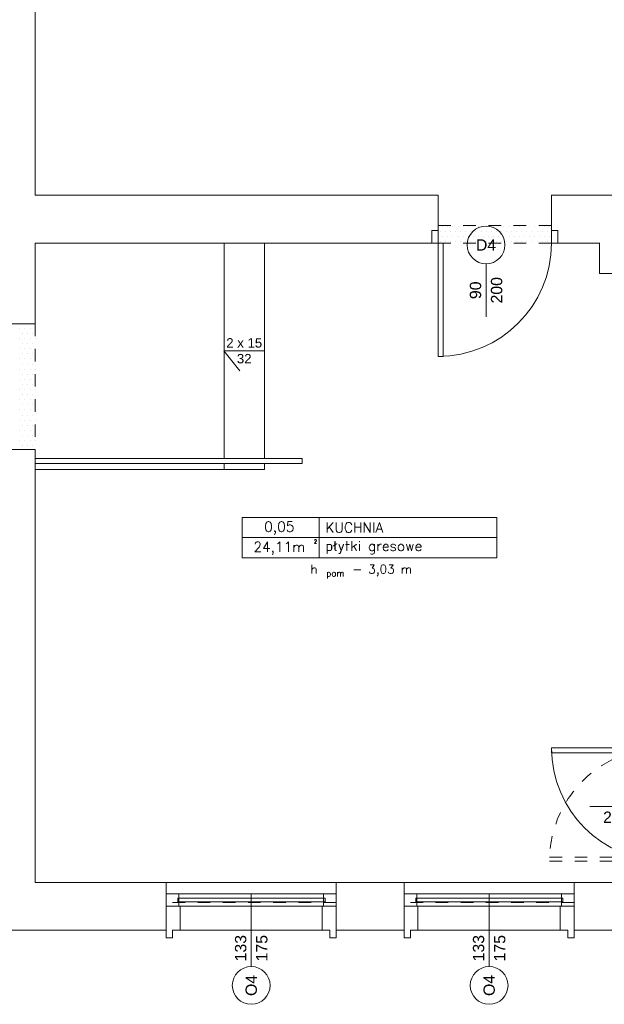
# Model space of a CAD drawing. Header units: millimetres. Extents: x -2274 to 12297, y -16157 to 26321.
# Tile 89 of 256: x -1674 to -1210, y -4180 to -3397. Entities that reach past the tile are written whole.
import ezdxf
from ezdxf.enums import TextEntityAlignment as Align

# ---------------------------------------------------------------- set-up
doc = ezdxf.new("R2010")
doc.units = ezdxf.units.MM
doc.linetypes.add('4002', pattern=[2, 1, -1])
doc.linetypes.add('DASHED', pattern=[19.05, 12.7, -6.35])
for name, color, linetype in [('-LI-WIDOK', 2, 'Continuous'), ('_PROJEKTOWANE', 5, 'Continuous'), ('drzwi łuk', 1, 'Continuous'), ('PROJEKTOWANE', 5, 'Continuous')]:
    doc.layers.add(name, color=color, linetype=linetype)
for name, color, linetype, lineweight in [('-ŚCIANY DZIAŁOWE', 3, 'Continuous', 35), ('-ŚCIANY NOŚNE', 4, 'Continuous', 53), ('CIENKA - KRESKOWANIA', 254, 'Continuous', 0), ('CIENKA - WYMIAROWA', 8, 'Continuous', 18)]:
    doc.layers.add(name, color=color, linetype=linetype, lineweight=lineweight)
doc.layers.add('DO USU', color=7, linetype='Continuous', true_color=0x969696)
doc.layers.add('ISTN. BUD', color=253, linetype='Continuous', true_color=0x828282)
doc.styles.add('ARIAL', font='arial.ttf', dxfattribs={"height": 0.5})
doc.styles.add('SIMPLEX', font='simplex')
doc.styles.get("Standard").update_dxf_attribs({"font": 'arial.ttf'})

msp = doc.modelspace()

# ---------------------------------------------------------------- linework, layer by layer
at = {"layer": '-LI-WIDOK', "color": 253, "lineweight": 13}
for p, q in [((-1558, -4083), (-1423, -4083)), ((-1369, -4083), (-1234, -4083)), ((-1423, -4102), (-1423, -4099)), ((-1547, -4121), (-1434, -4121)), ((-1358, -4121), (-1245, -4121))]:
    msp.add_line(p, q, dxfattribs=at)
at = {"layer": '-ŚCIANY DZIAŁOWE', "color": 253, "lineweight": 13}
for p, q in [((-1234, -4121), (-1234, -4083)), ((-1547, -4102), (-1558, -4102)), ((-1547, -4121), (-1547, -4102)), ((-1434, -4121), (-1434, -4102)), ((-1434, -4102), (-1423, -4102)), ((-1358, -4102), (-1369, -4102)), ((-1358, -4121), (-1358, -4102)), ((-1245, -4121), (-1245, -4102)), ((-1245, -4102), (-1234, -4102)), ((-1558, -4121), (-1558, -4127)), ((-1553, -4127), (-1553, -4121)), ((-1553, -4121), (-1547, -4121)), ((-1428, -4121), (-1434, -4121)), ((-1428, -4127), (-1428, -4121)), ((-1423, -4121), (-1423, -4127)), ((-1369, -4121), (-1369, -4127)), ((-1364, -4127), (-1364, -4121)), ((-1364, -4121), (-1358, -4121)), ((-1239, -4121), (-1245, -4121)), ((-1239, -4127), (-1239, -4121)), ((-1234, -4121), (-1234, -4127)), ((-1558, -4127), (-1553, -4127)), ((-1423, -4127), (-1428, -4127)), ((-1369, -4127), (-1364, -4127)), ((-1234, -4127), (-1239, -4127))]:
    msp.add_line(p, q, dxfattribs=at)
at = {"layer": '-ŚCIANY NOŚNE', "color": 253, "lineweight": 13}
for p, q in [((-1662, -2980), (-1662, -3537)), ((-1662, -3537), (-1574, -3537)), ((-1574, -3537), (-1649, -3537)), ((-1342, -3537), (-1574, -3537)), ((-1342, -3537), (-1574, -3537)), ((-1342, -3537), (-1342, -3575)), ((-1175, -3537), (-1252, -3537)), ((-1162, -3537), (-1252, -3537)), ((-1252, -3537), (-1252, -3575)), ((-1662, -3575), (-1662, -3639)), ((-1662, -3575), (-1662, -3639)), ((-1342, -3575), (-1662, -3575)), ((-1213.5, -3575), (-1252, -3575)), ((-1213.7, -3599), (-1213.7, -3575)), ((-1137, -3599), (-1213.7, -3599)), ((-1700, -3639), (-1662, -3639)), ((-1700, -3739), (-1662, -3739)), ((-1662, -3739), (-1662, -4083)), ((-1662, -3935), (-1662, -4070)), ((-1662, -4083), (-1558, -4083)), ((-1558, -4083), (-1558, -4121)), ((-1423, -4083), (-1369, -4083)), ((-1423, -4083), (-1423, -4121)), ((-1369, -4083), (-1369, -4121)), ((-1234, -4083), (-1162, -4083)), ((-1234, -4083), (-1234, -4121)), ((-1700, -4121), (-1558, -4121)), ((-1700, -4121), (-1566, -4121)), ((-1423, -4121), (-1369, -4121)), ((-1234, -4121), (-1102, -4121))]:
    msp.add_line(p, q, dxfattribs=at)
at = {"layer": '_PROJEKTOWANE', "color": 253, "lineweight": 13}
for p, q in [((-1662, -3746), (-1450, -3746)), ((-1450, -3750), (-1450, -3746)), ((-1662, -3750), (-1450, -3750)), ((-1662, -3755), (-1480, -3755))]:
    msp.add_line(p, q, dxfattribs=at)
at = {"layer": 'CIENKA - KRESKOWANIA', "color": 253, "linetype": 'DASHED', "lineweight": 13, "ltscale": 0.5}
for p, q in [((-1558, -4102), (-1423, -4102)), ((-1369, -4102), (-1234, -4102))]:
    msp.add_line(p, q, dxfattribs=at)
at = {"layer": 'CIENKA - WYMIAROWA', "color": 253, "lineweight": 13}
for p, q in [((-1369, -4083), (-1369, -4121)), ((-1234, -4083), (-1234, -4121))]:
    msp.add_line(p, q, dxfattribs=at)
at = {"layer": 'DO USU', "color": 253, "linetype": '4002', "lineweight": 13, "ltscale": 10}
for p, q in [((-1342.03, -3561), (-1252, -3561)), ((-1342, -3575), (-1252, -3575)), ((-1662, -3639), (-1662, -3739)), ((-1253.5, -4063), (-1163.5, -4063)), ((-1163.5, -4066), (-1253.5, -4066)), ((-1163.5, -4066), (-1243.5, -4066)), ((-1423, -4099), (-1558, -4099)), ((-1234, -4099), (-1369, -4099))]:
    msp.add_line(p, q, dxfattribs=at)
msp.add_arc((-1163.47, -4066.01), 90.03, 90.97141, 178.08249, dxfattribs=at)
at = {"layer": 'drzwi łuk', "color": 253, "lineweight": 13, "ltscale": 0.5}
for p, q in [((-1497.64, -3792.94), (-1295.27, -3792.94)), ((-1497.64, -3792.94), (-1497.64, -3824.94)), ((-1436.57, -3792.94), (-1436.57, -3824.94)), ((-1295.27, -3792.94), (-1295.27, -3824.94)), ((-1497.64, -3808.94), (-1295.27, -3808.94)), ((-1497.64, -3824.94), (-1295.27, -3824.94))]:
    msp.add_line(p, q, dxfattribs=at)
at = {"layer": 'ISTN. BUD', "color": 253, "linetype": 'Continuous', "lineweight": 13}
for p, q in [((-1340.33, -3565.83), (-1340.33, -3565.83)), ((-1338.31, -3561.79), (-1338.31, -3561.79)), ((-1336.28, -3565.83), (-1336.28, -3565.83)), ((-1334.26, -3561.79), (-1334.26, -3561.79)), ((-1332.24, -3565.83), (-1332.24, -3565.83)), ((-1330.21, -3561.79), (-1330.21, -3561.79)), ((-1328.19, -3565.83), (-1328.19, -3565.83)), ((-1326.16, -3561.79), (-1326.16, -3561.79)), ((-1324.14, -3565.83), (-1324.14, -3565.83)), ((-1322.12, -3561.79), (-1322.12, -3561.79)), ((-1320.09, -3565.83), (-1320.09, -3565.83)), ((-1318.07, -3561.79), (-1318.07, -3561.79)), ((-1316.04, -3565.83), (-1316.04, -3565.83)), ((-1314.02, -3561.79), (-1314.02, -3561.79)), ((-1312, -3565.83), (-1312, -3565.83)), ((-1309.97, -3561.79), (-1309.97, -3561.79)), ((-1307.95, -3565.83), (-1307.95, -3565.83)), ((-1305.92, -3561.79), (-1305.92, -3561.79)), ((-1303.9, -3565.83), (-1303.9, -3565.83)), ((-1301.87, -3561.79), (-1301.87, -3561.79)), ((-1299.85, -3565.83), (-1299.85, -3565.83)), ((-1297.83, -3561.79), (-1297.83, -3561.79)), ((-1295.8, -3565.83), (-1295.8, -3565.83)), ((-1293.78, -3561.79), (-1293.78, -3561.79)), ((-1291.75, -3565.83), (-1291.75, -3565.83)), ((-1289.73, -3561.79), (-1289.73, -3561.79)), ((-1287.71, -3565.83), (-1287.71, -3565.83)), ((-1285.68, -3561.79), (-1285.68, -3561.79)), ((-1283.66, -3565.83), (-1283.66, -3565.83)), ((-1281.63, -3561.79), (-1281.63, -3561.79)), ((-1279.61, -3565.83), (-1279.61, -3565.83)), ((-1277.59, -3561.79), (-1277.59, -3561.79)), ((-1275.56, -3565.83), (-1275.56, -3565.83)), ((-1273.54, -3561.79), (-1273.54, -3561.79)), ((-1271.51, -3565.83), (-1271.51, -3565.83)), ((-1269.49, -3561.79), (-1269.49, -3561.79)), ((-1267.47, -3565.83), (-1267.47, -3565.83)), ((-1265.44, -3561.79), (-1265.44, -3561.79)), ((-1263.42, -3565.83), (-1263.42, -3565.83)), ((-1261.39, -3561.79), (-1261.39, -3561.79)), ((-1259.37, -3565.83), (-1259.37, -3565.83)), ((-1257.35, -3561.79), (-1257.35, -3561.79)), ((-1255.32, -3565.83), (-1255.32, -3565.83)), ((-1253.3, -3561.79), (-1253.3, -3561.79)), ((-1340.33, -3573.93), (-1340.33, -3573.93)), ((-1338.31, -3569.88), (-1338.31, -3569.88)), ((-1336.28, -3573.93), (-1336.28, -3573.93)), ((-1334.26, -3569.88), (-1334.26, -3569.88)), ((-1332.24, -3573.93), (-1332.24, -3573.93)), ((-1330.21, -3569.88), (-1330.21, -3569.88)), ((-1328.19, -3573.93), (-1328.19, -3573.93)), ((-1326.16, -3569.88), (-1326.16, -3569.88)), ((-1324.14, -3573.93), (-1324.14, -3573.93)), ((-1322.12, -3569.88), (-1322.12, -3569.88)), ((-1320.09, -3573.93), (-1320.09, -3573.93)), ((-1318.07, -3569.88), (-1318.07, -3569.88)), ((-1316.04, -3573.93), (-1316.04, -3573.93)), ((-1314.02, -3569.88), (-1314.02, -3569.88)), ((-1312, -3573.93), (-1312, -3573.93)), ((-1309.97, -3569.88), (-1309.97, -3569.88)), ((-1307.95, -3573.93), (-1307.95, -3573.93)), ((-1305.92, -3569.88), (-1305.92, -3569.88)), ((-1303.9, -3573.93), (-1303.9, -3573.93)), ((-1301.87, -3569.88), (-1301.87, -3569.88)), ((-1299.85, -3573.93), (-1299.85, -3573.93)), ((-1297.83, -3569.88), (-1297.83, -3569.88)), ((-1295.8, -3573.93), (-1295.8, -3573.93)), ((-1293.78, -3569.88), (-1293.78, -3569.88)), ((-1291.75, -3573.93), (-1291.75, -3573.93)), ((-1289.73, -3569.88), (-1289.73, -3569.88)), ((-1287.71, -3573.93), (-1287.71, -3573.93)), ((-1285.68, -3569.88), (-1285.68, -3569.88)), ((-1283.66, -3573.93), (-1283.66, -3573.93)), ((-1281.63, -3569.88), (-1281.63, -3569.88)), ((-1279.61, -3573.93), (-1279.61, -3573.93)), ((-1277.59, -3569.88), (-1277.59, -3569.88)), ((-1275.56, -3573.93), (-1275.56, -3573.93)), ((-1273.54, -3569.88), (-1273.54, -3569.88)), ((-1271.51, -3573.93), (-1271.51, -3573.93)), ((-1269.49, -3569.88), (-1269.49, -3569.88)), ((-1267.47, -3573.93), (-1267.47, -3573.93)), ((-1265.44, -3569.88), (-1265.44, -3569.88)), ((-1263.42, -3573.93), (-1263.42, -3573.93)), ((-1261.39, -3569.88), (-1261.39, -3569.88)), ((-1259.37, -3573.93), (-1259.37, -3573.93)), ((-1257.35, -3569.88), (-1257.35, -3569.88)), ((-1255.32, -3573.93), (-1255.32, -3573.93)), ((-1253.3, -3569.88), (-1253.3, -3569.88)), ((-1674.3, -3642.75), (-1674.3, -3642.75)), ((-1670.25, -3642.75), (-1670.25, -3642.75)), ((-1666.21, -3642.75), (-1666.21, -3642.75)), ((-1662.16, -3642.75), (-1662.16, -3642.75)), ((-1674.3, -3650.84), (-1674.3, -3650.84)), ((-1672.28, -3646.8), (-1672.28, -3646.8)), ((-1670.25, -3650.84), (-1670.25, -3650.84)), ((-1668.23, -3646.8), (-1668.23, -3646.8)), ((-1666.21, -3650.84), (-1666.21, -3650.84)), ((-1664.18, -3646.8), (-1664.18, -3646.8)), ((-1662.16, -3650.84), (-1662.16, -3650.84)), ((-1674.3, -3658.94), (-1674.3, -3658.94)), ((-1672.28, -3654.89), (-1672.28, -3654.89)), ((-1670.25, -3658.94), (-1670.25, -3658.94)), ((-1668.23, -3654.89), (-1668.23, -3654.89)), ((-1666.21, -3658.94), (-1666.21, -3658.94)), ((-1664.18, -3654.89), (-1664.18, -3654.89)), ((-1662.16, -3658.94), (-1662.16, -3658.94)), ((-1674.3, -3667.04), (-1674.3, -3667.04)), ((-1672.28, -3662.99), (-1672.28, -3662.99)), ((-1670.25, -3667.04), (-1670.25, -3667.04)), ((-1668.23, -3662.99), (-1668.23, -3662.99)), ((-1666.21, -3667.04), (-1666.21, -3667.04)), ((-1664.18, -3662.99), (-1664.18, -3662.99)), ((-1662.16, -3667.04), (-1662.16, -3667.04)), ((-1674.3, -3675.13), (-1674.3, -3675.13)), ((-1672.28, -3671.08), (-1672.28, -3671.08)), ((-1670.25, -3675.13), (-1670.25, -3675.13)), ((-1668.23, -3671.08), (-1668.23, -3671.08)), ((-1666.21, -3675.13), (-1666.21, -3675.13)), ((-1664.18, -3671.08), (-1664.18, -3671.08)), ((-1662.16, -3675.13), (-1662.16, -3675.13)), ((-1674.3, -3683.23), (-1674.3, -3683.23)), ((-1672.28, -3679.18), (-1672.28, -3679.18)), ((-1670.25, -3683.23), (-1670.25, -3683.23)), ((-1668.23, -3679.18), (-1668.23, -3679.18)), ((-1666.21, -3683.23), (-1666.21, -3683.23)), ((-1664.18, -3679.18), (-1664.18, -3679.18)), ((-1662.16, -3683.23), (-1662.16, -3683.23)), ((-1674.3, -3691.33), (-1674.3, -3691.33)), ((-1672.28, -3687.28), (-1672.28, -3687.28)), ((-1670.25, -3691.33), (-1670.25, -3691.33)), ((-1668.23, -3687.28), (-1668.23, -3687.28)), ((-1666.21, -3691.33), (-1666.21, -3691.33)), ((-1664.18, -3687.28), (-1664.18, -3687.28)), ((-1662.16, -3691.33), (-1662.16, -3691.33)), ((-1674.3, -3699.42), (-1674.3, -3699.42)), ((-1672.28, -3695.37), (-1672.28, -3695.37)), ((-1670.25, -3699.42), (-1670.25, -3699.42)), ((-1668.23, -3695.37), (-1668.23, -3695.37)), ((-1666.21, -3699.42), (-1666.21, -3699.42)), ((-1664.18, -3695.37), (-1664.18, -3695.37)), ((-1662.16, -3699.42), (-1662.16, -3699.42)), ((-1674.3, -3707.52), (-1674.3, -3707.52)), ((-1672.28, -3703.47), (-1672.28, -3703.47)), ((-1670.25, -3707.52), (-1670.25, -3707.52)), ((-1668.23, -3703.47), (-1668.23, -3703.47)), ((-1666.21, -3707.52), (-1666.21, -3707.52)), ((-1664.18, -3703.47), (-1664.18, -3703.47)), ((-1662.16, -3707.52), (-1662.16, -3707.52)), ((-1674.3, -3715.61), (-1674.3, -3715.61)), ((-1672.28, -3711.57), (-1672.28, -3711.57)), ((-1670.25, -3715.61), (-1670.25, -3715.61)), ((-1668.23, -3711.57), (-1668.23, -3711.57)), ((-1666.21, -3715.61), (-1666.21, -3715.61)), ((-1664.18, -3711.57), (-1664.18, -3711.57)), ((-1662.16, -3715.61), (-1662.16, -3715.61)), ((-1674.3, -3723.71), (-1674.3, -3723.71)), ((-1672.28, -3719.66), (-1672.28, -3719.66)), ((-1670.25, -3723.71), (-1670.25, -3723.71)), ((-1668.23, -3719.66), (-1668.23, -3719.66)), ((-1666.21, -3723.71), (-1666.21, -3723.71)), ((-1664.18, -3719.66), (-1664.18, -3719.66)), ((-1662.16, -3723.71), (-1662.16, -3723.71)), ((-1674.3, -3731.81), (-1674.3, -3731.81)), ((-1672.28, -3727.76), (-1672.28, -3727.76)), ((-1670.25, -3731.81), (-1670.25, -3731.81)), ((-1668.23, -3727.76), (-1668.23, -3727.76)), ((-1666.21, -3731.81), (-1666.21, -3731.81)), ((-1664.18, -3727.76), (-1664.18, -3727.76)), ((-1662.16, -3731.81), (-1662.16, -3731.81)), ((-1672.28, -3735.85), (-1672.28, -3735.85)), ((-1668.23, -3735.85), (-1668.23, -3735.85)), ((-1664.18, -3735.85), (-1664.18, -3735.85))]:
    msp.add_line(p, q, dxfattribs=at)
at = {"layer": 'PROJEKTOWANE', "color": 253, "lineweight": 13}
for p, q in [((-1347, -3565), (-1342, -3565)), ((-1347, -3575), (-1347, -3565)), ((-1342, -3565), (-1342, -3575)), ((-1252, -3565), (-1247, -3565)), ((-1252, -3575), (-1252, -3565)), ((-1247, -3565), (-1247, -3575)), ((-1512, -3575), (-1512, -3746)), ((-1480, -3575), (-1480, -3746)), ((-1342, -3575), (-1347, -3575)), ((-1338, -3575), (-1342, -3575)), ((-1342, -3575), (-1342, -3665)), ((-1338, -3665), (-1338, -3575)), ((-1247, -3575), (-1252, -3575)), ((-1303.96, -3591.45), (-1303.96, -3633.45)), ((-1480, -3660.5), (-1512.2, -3660.5)), ((-1512.2, -3660.5), (-1499.64, -3676.39)), ((-1342, -3665), (-1338, -3665)), ((-1512, -3750), (-1512, -3755)), ((-1480, -3750), (-1480, -3755)), ((-1162, -3975.99), (-1252, -3975.99)), ((-1252, -3975.99), (-1252, -3979.99)), ((-1252, -3979.99), (-1162, -3979.99)), ((-1179.51, -4022.8), (-1221.51, -4022.8)), ((-1423, -4092), (-1558, -4092)), ((-1558, -4092), (-1558, -4102)), ((-1548, -4092), (-1558, -4092)), ((-1558, -4092), (-1558, -4102)), ((-1548, -4102), (-1548, -4092)), ((-1490.5, -4092), (-1490.5, -4149.86)), ((-1423, -4092), (-1433, -4092)), ((-1433, -4092), (-1433, -4102)), ((-1423, -4102), (-1423, -4092)), ((-1423, -4102), (-1423, -4092)), ((-1234, -4092), (-1369, -4092)), ((-1369, -4092), (-1369, -4102)), ((-1359, -4092), (-1369, -4092)), ((-1369, -4092), (-1369, -4102)), ((-1359, -4102), (-1359, -4092)), ((-1301.5, -4092), (-1301.5, -4149.86)), ((-1234, -4092), (-1244, -4092)), ((-1244, -4092), (-1244, -4102)), ((-1234, -4102), (-1234, -4092)), ((-1234, -4102), (-1234, -4092)), ((-1548.84, -4095.5), (-1548.84, -4098.5)), ((-1431.84, -4095.5), (-1548.84, -4095.5)), ((-1548.84, -4098.5), (-1431.84, -4098.5)), ((-1431.84, -4098.5), (-1431.84, -4095.5)), ((-1359.84, -4095.5), (-1359.84, -4098.5)), ((-1242.84, -4095.5), (-1359.84, -4095.5)), ((-1359.84, -4098.5), (-1242.84, -4098.5)), ((-1242.84, -4098.5), (-1242.84, -4095.5)), ((-1558, -4102), (-1423, -4102)), ((-1558, -4102), (-1548, -4102)), ((-1433, -4102), (-1423, -4102)), ((-1369, -4102), (-1234, -4102)), ((-1369, -4102), (-1359, -4102)), ((-1244, -4102), (-1234, -4102))]:
    msp.add_line(p, q, dxfattribs=at)
for centre in [(-1303.96, -3576.45), (-1490.5, -4164.86), (-1301.5, -4164.86)]:
    msp.add_circle(centre, 15, dxfattribs=at)
for centre, start, end in [((-1342, -3575), 270, 0), ((-1162, -3975.99), 180, 270)]:
    msp.add_arc(centre, 90, start, end, dxfattribs=at)

# ---------------------------------------------------------------- texts
at = {"layer": '-LI-WIDOK', "color": 253, "lineweight": 13, "style": 'SIMPLEX'}
for s, height, p in [('0,05', 8, (-1468.18, -3800.3)), ('24,11m', 8, (-1468.18, -3816.3)), ('2', 3, (-1439.42, -3812.1))]:
    msp.add_text(s, height=height, dxfattribs=at).set_placement(p, align=Align.MIDDLE_CENTER)
for s, height, p in [('KUCHNIA', 8, (-1431.57, -3804.94)), ('h ', 7, (-1443.47, -3837.62)), (' - 3,03 m', 7, (-1414.93, -3837.62)), ('pom', 4.9, (-1430.8, -3839.84))]:
    msp.add_text(s, height=height, dxfattribs=at).set_placement(p)
at = {"layer": 'PROJEKTOWANE', "color": 253, "lineweight": 13, "style": 'ARIAL'}
for s, p in [('D4', (-1303.96, -3576.45)), ('200', (-1200.51, -4031.19))]:
    msp.add_text(s, height=9, dxfattribs=at).set_placement(p, align=Align.MIDDLE_CENTER)
for s, p in [('90', (-1312.36, -3612.45)), ('200', (-1295.58, -3612.45)), ('133', (-1498.9, -4135.26)), ('175', (-1482.12, -4135.26)), ('133', (-1309.9, -4135.26)), ('175', (-1293.12, -4135.26)), ('O4', (-1490.5, -4164.86)), ('O4', (-1301.5, -4164.86))]:
    msp.add_text(s, height=9, rotation=90, dxfattribs=at).set_placement(p, align=Align.MIDDLE_CENTER)
at = {"layer": 'PROJEKTOWANE', "color": 253, "lineweight": 13}
for s, p in [('2 x 15', (-1510.31, -3658.01)), ('32', (-1501.87, -3670.54))]:
    msp.add_text(s, height=7.5, dxfattribs=at).set_placement(p)
at = {"layer": 'PROJEKTOWANE', "color": 253, "lineweight": 13, "style": 'SIMPLEX'}
msp.add_text('płytki gresowe', height=8, dxfattribs=at).set_placement((-1431.57, -3819.61))

doc.saveas('drawing.dxf')
